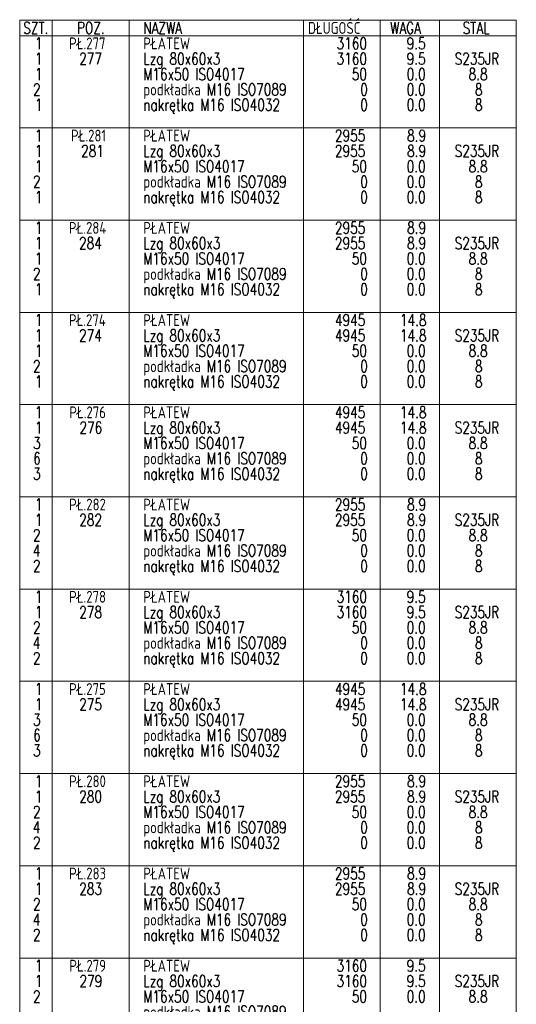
# Model space of a CAD drawing. Header units: millimetres. Extents: x -134 to 978, y 9358 to 10027.
# Tile 42 of 44: x 758 to 853, y 9697 to 9884. Entities that reach past the tile are written whole.
import ezdxf

# ---------------------------------------------------------------- set-up
doc = ezdxf.new("R2010")
doc.units = ezdxf.units.MM
doc.header["$LTSCALE"] = 10
doc.layers.add('PS_DIM', color=4, linetype='Continuous', lineweight=13)
doc.styles.add('simplex', font='simplex.shx', dxfattribs={"width": 0.75})

# ---------------------------------------------------------------- blocks, each defined once
blk = doc.blocks.new('*X936')
at = {"color": 7}
for p, q in [((852.91, 9883.79), (758.41, 9883.79)), ((758.41, 9883.79), (758.41, 9509.39)), ((852.91, 9509.39), (852.91, 9883.79))]:
    blk.add_line(p, q, dxfattribs=at)
at = {"color": 3}
for p, q in [((764.6, 9883.79), (764.6, 9512.31)), ((779.22, 9883.79), (779.22, 9512.31)), ((812.41, 9883.79), (812.41, 9512.31)), ((827.03, 9883.79), (827.03, 9512.31)), ((838.28, 9883.79), (838.28, 9512.31)), ((758.41, 9880.86), (852.91, 9880.86)), ((758.41, 9863.31), (852.91, 9863.31)), ((758.41, 9845.76), (852.91, 9845.76)), ((758.41, 9828.21), (852.91, 9828.21)), ((758.41, 9810.66), (852.91, 9810.66)), ((758.41, 9793.11), (852.91, 9793.11)), ((758.41, 9775.56), (852.91, 9775.56)), ((758.41, 9758.01), (852.91, 9758.01)), ((758.41, 9740.46), (852.91, 9740.46)), ((758.41, 9722.91), (852.91, 9722.91)), ((758.41, 9705.36), (852.91, 9705.36))]:
    blk.add_line(p, q, dxfattribs=at)
at = {"color": 1, "style": 'simplex', "width": 0.75}
for s, p in [('SZT.', (759.09, 9881.2)), ('POZ.', (769.3, 9881.2)), ('NAZWA', (781.92, 9881.2)), ('DŁUGOŚĆ', (813.25, 9881.2)), ('WAGA', (828.91, 9881.2)), ('STAL', (842.7, 9881.2))]:
    blk.add_text(s, height=2.25, dxfattribs=at).set_placement(p)
at = {"color": 3, "style": 'simplex', "width": 0.75}
for s, p in [('PŁ.277', (767.81, 9878.27)), ('PŁATEW', (781.92, 9878.27)), ('1', (761.3, 9878.27)), ('3160', (818.71, 9878.27)), ('9.5', (832.05, 9878.27)), ('1', (761.3, 9860.72)), ('PŁ.281', (768.17, 9860.72)), ('PŁATEW', (781.92, 9860.72)), ('2955', (818.39, 9860.72)), ('8.9', (832.13, 9860.72)), ('1', (761.3, 9843.17)), ('PŁ.284', (767.77, 9843.17)), ('PŁATEW', (781.92, 9843.17)), ('2955', (818.39, 9843.17)), ('8.9', (832.13, 9843.17)), ('PŁ.274', (767.77, 9825.62)), ('PŁATEW', (781.92, 9825.62)), ('1', (761.3, 9825.62)), ('4945', (818.39, 9825.62)), ('14.8', (830.76, 9825.62)), ('1', (761.3, 9808.07)), ('PŁ.276', (767.85, 9808.07)), ('PŁATEW', (781.92, 9808.07)), ('4945', (818.39, 9808.07)), ('14.8', (830.76, 9808.07)), ('1', (761.3, 9790.52)), ('PŁ.282', (767.81, 9790.52)), ('PŁATEW', (781.92, 9790.52)), ('2955', (818.39, 9790.52)), ('8.9', (832.13, 9790.52)), ('1', (761.3, 9772.97)), ('PŁ.278', (767.81, 9772.97)), ('PŁATEW', (781.92, 9772.97)), ('3160', (818.71, 9772.97)), ('9.5', (832.05, 9772.97)), ('1', (761.3, 9755.42)), ('PŁ.275', (767.81, 9755.42)), ('PŁATEW', (781.92, 9755.42)), ('4945', (818.39, 9755.42)), ('14.8', (830.76, 9755.42)), ('1', (761.3, 9737.87)), ('PŁ.280', (767.81, 9737.87)), ('PŁATEW', (781.92, 9737.87)), ('2955', (818.39, 9737.87)), ('8.9', (832.13, 9737.87)), ('1', (761.3, 9720.32)), ('PŁ.283', (767.81, 9720.32)), ('PŁATEW', (781.92, 9720.32)), ('2955', (818.39, 9720.32)), ('8.9', (832.13, 9720.32)), ('1', (761.3, 9702.77)), ('PŁ.279', (767.85, 9702.77)), ('PŁATEW', (781.92, 9702.77)), ('3160', (818.71, 9702.77)), ('9.5', (832.05, 9702.77))]:
    blk.add_text(s, height=2.25, dxfattribs=at).set_placement(p)
at = {"color": 4, "style": 'simplex', "width": 0.75}
for s, p in [('1', (761.3, 9875.35)), ('277', (769.74, 9875.35)), ('Lzg 80x60x3', (781.92, 9875.35)), ('3160', (818.71, 9875.35)), ('9.5', (832.05, 9875.35)), ('S235JR', (841.18, 9875.35)), ('1', (761.3, 9872.42)), ('M16x50 ISO4017', (781.92, 9872.42)), ('50', (821.6, 9872.42)), ('0.0', (832.05, 9872.42)), ('8.8', (843.83, 9872.42)), ('2', (760.94, 9869.5)), ('podkładka M16 ISO7089', (781.92, 9869.5)), ('0', (823.21, 9869.5)), ('0.0', (832.05, 9869.5)), ('8', (845.03, 9869.5)), ('1', (761.3, 9866.57)), ('nakrętka M16 ISO4032', (781.92, 9866.57)), ('0', (823.21, 9866.57)), ('0.0', (832.05, 9866.57)), ('8', (845.03, 9866.57)), ('1', (761.3, 9857.8)), ('281', (770.1, 9857.8)), ('Lzg 80x60x3', (781.92, 9857.8)), ('2955', (818.39, 9857.8)), ('8.9', (832.13, 9857.8)), ('S235JR', (841.18, 9857.8)), ('1', (761.3, 9854.87)), ('M16x50 ISO4017', (781.92, 9854.87)), ('50', (821.6, 9854.87)), ('0.0', (832.05, 9854.87)), ('8.8', (843.83, 9854.87)), ('podkładka M16 ISO7089', (781.92, 9851.95)), ('2', (760.94, 9851.95)), ('0', (823.21, 9851.95)), ('0.0', (832.05, 9851.95)), ('8', (845.03, 9851.95)), ('1', (761.3, 9849.02)), ('nakrętka M16 ISO4032', (781.92, 9849.02)), ('0', (823.21, 9849.02)), ('0.0', (832.05, 9849.02)), ('8', (845.03, 9849.02)), ('1', (761.3, 9840.25)), ('284', (769.7, 9840.25)), ('Lzg 80x60x3', (781.92, 9840.25)), ('2955', (818.39, 9840.25)), ('8.9', (832.13, 9840.25)), ('S235JR', (841.18, 9840.25)), ('1', (761.3, 9837.32)), ('M16x50 ISO4017', (781.92, 9837.32)), ('50', (821.6, 9837.32)), ('0.0', (832.05, 9837.32)), ('8.8', (843.83, 9837.32)), ('2', (760.94, 9834.4)), ('podkładka M16 ISO7089', (781.92, 9834.4)), ('0', (823.21, 9834.4)), ('0.0', (832.05, 9834.4)), ('8', (845.03, 9834.4)), ('nakrętka M16 ISO4032', (781.92, 9831.47)), ('1', (761.3, 9831.47)), ('0', (823.21, 9831.47)), ('0.0', (832.05, 9831.47)), ('8', (845.03, 9831.47)), ('1', (761.3, 9822.7)), ('274', (769.7, 9822.7)), ('Lzg 80x60x3', (781.92, 9822.7)), ('4945', (818.39, 9822.7)), ('14.8', (830.76, 9822.7)), ('S235JR', (841.18, 9822.7)), ('1', (761.3, 9819.77)), ('M16x50 ISO4017', (781.92, 9819.77)), ('50', (821.6, 9819.77)), ('0.0', (832.05, 9819.77)), ('8.8', (843.83, 9819.77)), ('2', (760.94, 9816.85)), ('podkładka M16 ISO7089', (781.92, 9816.85)), ('0', (823.21, 9816.85)), ('0.0', (832.05, 9816.85)), ('8', (845.03, 9816.85)), ('1', (761.3, 9813.92)), ('nakrętka M16 ISO4032', (781.92, 9813.92)), ('0', (823.21, 9813.92)), ('0.0', (832.05, 9813.92)), ('8', (845.03, 9813.92)), ('1', (761.3, 9805.15)), ('276', (769.78, 9805.15)), ('Lzg 80x60x3', (781.92, 9805.15)), ('4945', (818.39, 9805.15)), ('14.8', (830.76, 9805.15)), ('S235JR', (841.18, 9805.15)), ('3', (760.94, 9802.22)), ('M16x50 ISO4017', (781.92, 9802.22)), ('50', (821.6, 9802.22)), ('0.0', (832.05, 9802.22)), ('8.8', (843.83, 9802.22)), ('podkładka M16 ISO7089', (781.92, 9799.3)), ('6', (760.98, 9799.3)), ('0', (823.21, 9799.3)), ('0.0', (832.05, 9799.3)), ('8', (845.03, 9799.3)), ('3', (760.94, 9796.37)), ('nakrętka M16 ISO4032', (781.92, 9796.37)), ('0', (823.21, 9796.37)), ('0.0', (832.05, 9796.37)), ('8', (845.03, 9796.37)), ('1', (761.3, 9787.6)), ('282', (769.74, 9787.6)), ('Lzg 80x60x3', (781.92, 9787.6)), ('2955', (818.39, 9787.6)), ('8.9', (832.13, 9787.6)), ('S235JR', (841.18, 9787.6)), ('2', (760.94, 9784.67)), ('M16x50 ISO4017', (781.92, 9784.67)), ('50', (821.6, 9784.67)), ('0.0', (832.05, 9784.67)), ('8.8', (843.83, 9784.67)), ('4', (760.9, 9781.75)), ('podkładka M16 ISO7089', (781.92, 9781.75)), ('0', (823.21, 9781.75)), ('0.0', (832.05, 9781.75)), ('8', (845.03, 9781.75)), ('nakrętka M16 ISO4032', (781.92, 9778.82)), ('2', (760.94, 9778.82)), ('0', (823.21, 9778.82)), ('0.0', (832.05, 9778.82)), ('8', (845.03, 9778.82)), ('1', (761.3, 9770.05)), ('278', (769.74, 9770.05)), ('Lzg 80x60x3', (781.92, 9770.05)), ('3160', (818.71, 9770.05)), ('9.5', (832.05, 9770.05)), ('S235JR', (841.18, 9770.05)), ('2', (760.94, 9767.12)), ('M16x50 ISO4017', (781.92, 9767.12)), ('50', (821.6, 9767.12)), ('0.0', (832.05, 9767.12)), ('8.8', (843.83, 9767.12)), ('4', (760.9, 9764.2)), ('podkładka M16 ISO7089', (781.92, 9764.2)), ('0', (823.21, 9764.2)), ('0.0', (832.05, 9764.2)), ('8', (845.03, 9764.2)), ('2', (760.94, 9761.27)), ('nakrętka M16 ISO4032', (781.92, 9761.27)), ('0', (823.21, 9761.27)), ('0.0', (832.05, 9761.27)), ('8', (845.03, 9761.27)), ('1', (761.3, 9752.5)), ('275', (769.74, 9752.5)), ('Lzg 80x60x3', (781.92, 9752.5)), ('4945', (818.39, 9752.5)), ('14.8', (830.76, 9752.5)), ('S235JR', (841.18, 9752.5)), ('3', (760.94, 9749.57)), ('M16x50 ISO4017', (781.92, 9749.57)), ('50', (821.6, 9749.57)), ('0.0', (832.05, 9749.57)), ('8.8', (843.83, 9749.57)), ('6', (760.98, 9746.65)), ('podkładka M16 ISO7089', (781.92, 9746.65)), ('0', (823.21, 9746.65)), ('0.0', (832.05, 9746.65)), ('8', (845.03, 9746.65)), ('3', (760.94, 9743.72)), ('nakrętka M16 ISO4032', (781.92, 9743.72)), ('0', (823.21, 9743.72)), ('0.0', (832.05, 9743.72)), ('8', (845.03, 9743.72)), ('1', (761.3, 9734.95)), ('280', (769.74, 9734.95)), ('Lzg 80x60x3', (781.92, 9734.95)), ('2955', (818.39, 9734.95)), ('8.9', (832.13, 9734.95)), ('S235JR', (841.18, 9734.95)), ('2', (760.94, 9732.02)), ('M16x50 ISO4017', (781.92, 9732.02)), ('50', (821.6, 9732.02)), ('0.0', (832.05, 9732.02)), ('8.8', (843.83, 9732.02)), ('4', (760.9, 9729.1)), ('podkładka M16 ISO7089', (781.92, 9729.1)), ('0', (823.21, 9729.1)), ('0.0', (832.05, 9729.1)), ('8', (845.03, 9729.1)), ('nakrętka M16 ISO4032', (781.92, 9726.17)), ('2', (760.94, 9726.17)), ('0', (823.21, 9726.17)), ('0.0', (832.05, 9726.17)), ('8', (845.03, 9726.17)), ('1', (761.3, 9717.4)), ('283', (769.74, 9717.4)), ('Lzg 80x60x3', (781.92, 9717.4)), ('2955', (818.39, 9717.4)), ('8.9', (832.13, 9717.4)), ('S235JR', (841.18, 9717.4)), ('2', (760.94, 9714.47)), ('M16x50 ISO4017', (781.92, 9714.47)), ('50', (821.6, 9714.47)), ('0.0', (832.05, 9714.47)), ('8.8', (843.83, 9714.47)), ('podkładka M16 ISO7089', (781.92, 9711.55)), ('4', (760.9, 9711.55)), ('0', (823.21, 9711.55)), ('0.0', (832.05, 9711.55)), ('8', (845.03, 9711.55)), ('2', (760.94, 9708.62)), ('nakrętka M16 ISO4032', (781.92, 9708.62)), ('0', (823.21, 9708.62)), ('0.0', (832.05, 9708.62)), ('8', (845.03, 9708.62)), ('1', (761.3, 9699.85)), ('279', (769.78, 9699.85)), ('Lzg 80x60x3', (781.92, 9699.85)), ('3160', (818.71, 9699.85)), ('9.5', (832.05, 9699.85)), ('S235JR', (841.18, 9699.85)), ('2', (760.94, 9696.92)), ('M16x50 ISO4017', (781.92, 9696.92)), ('50', (821.6, 9696.92)), ('0.0', (832.05, 9696.92)), ('8.8', (843.83, 9696.92)), ('podkładka M16 ISO7089', (781.92, 9694))]:
    blk.add_text(s, height=2.25, dxfattribs=at).set_placement(p)

msp = doc.modelspace()

# ---------------------------------------------------------------- block references
at = {"layer": 'PS_DIM', "color": 2, "linetype": 'Continuous'}
msp.add_blockref('*X936', (0, 0), dxfattribs=at)

doc.saveas('drawing.dxf')
